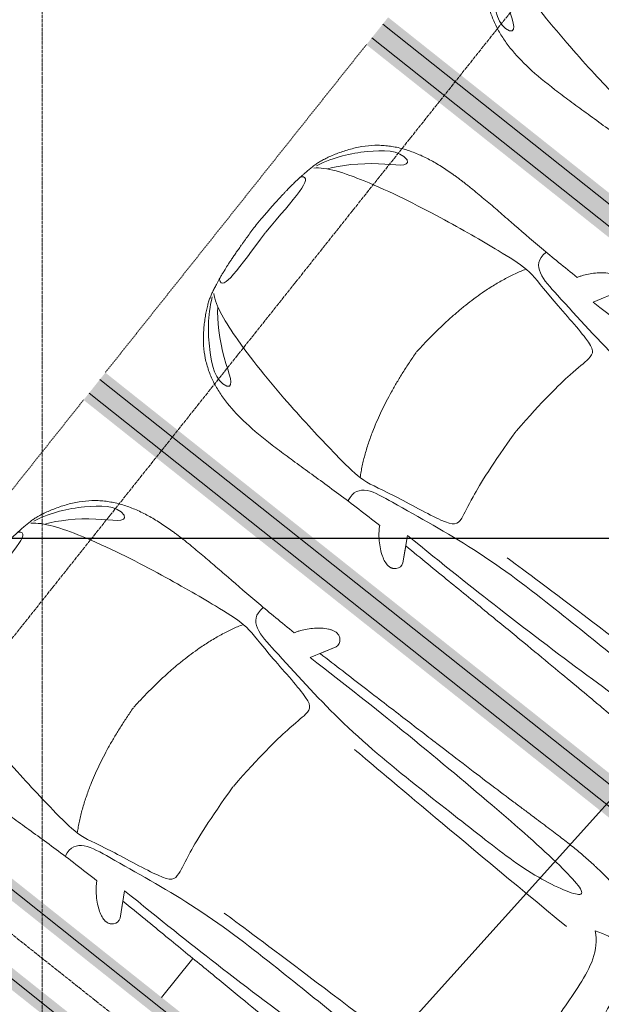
# Model space of a CAD drawing. Header units: millimetres. Extents: x -135639 to 224623, y -383017 to -59102.
# Tile 95 of 256: x 88466 to 91794, y -360829 to -355190. Entities that reach past the tile are written whole.
import ezdxf

# ---------------------------------------------------------------- set-up
doc = ezdxf.new("R2010")
doc.units = ezdxf.units.MM
for name, pattern in [('ADSK_Линия сетки', [25, 20, -2.5, 0, -2.5]), ('Линия сетки', [25, 20, -2.5, 0, -2.5]), ('Невидимые', [5, 3, -2]), ('Штрих_3_3_', [6, 3, -3])]:
    doc.linetypes.add(name, pattern=pattern)
for name, color, linetype, lineweight in [('A-000-M_MASS', 7, 'Continuous', 18), ('C-953-M_PARKING', 7, 'Continuous', 18), ('C-953-MH_PARKING', 7, 'Невидимые', 18), ('S-160-M_FOUND', 7, 'Continuous', 18), ('Z-030-M_GRID', 7, 'Continuous', 9), ('СС-011-ПОЖ-СИГНАЛИЗАЦИЯ', 1, 'Continuous', 30)]:
    doc.layers.add(name, color=color, linetype=linetype, lineweight=lineweight)

# ---------------------------------------------------------------- blocks, each defined once
blk = doc.blocks.new('A_PAR_Parking - M-V12-B2_-11_400_')
at = {"layer": 'C-953-M_PARKING', "true_color": 0xf7f9fb}
blk.add_hatch(color=7, dxfattribs=at).paths.add_polyline_path([(1300, 2648), (-1300, 2648), (-1300, -2650), (-1200, -2650), (-1200, 2600), (1200, 2600), (1200, -2650), (1300, -2650), (1300, 1908.2)])
at = {"layer": 'A-000-M_MASS', "color": 253, "true_color": 0xaaaaaa}
for p, q in [((-853.2, -716.7), (-993.1, -639.1)), ((853.2, -716.7), (993.1, -639.1)), ((993.1, -639.1), (906.1, -687.4))]:
    blk.add_line(p, q, dxfattribs=at)
blk.add_arc((1010.2, -677.7), 42.2, 43.4184, 113.9305, dxfattribs=at)
for points, knots in [([(906.1, -687.4), (906.9, -630.9), (908.5, -521.3), (910.7, -366.9), (912.8, -221.9), (915.6, -40.8), (918.9, 163.4), (922.7, 375.9), (926.5, 558.6), (929.8, 688.2), (932.5, 780), (935, 864.7), (937.7, 958.2), (939.4, 1038.8), (940, 1097.3), (940, 1138.8), (939.4, 1178.6), (938.2, 1217.6), (936.6, 1250.1), (934.9, 1276.7), (932.9, 1303.6), (930.5, 1331.5), (927.6, 1360.8), (925.1, 1383.5), (922.8, 1403.2), (920.9, 1419.4), (919.2, 1431.8), (917.5, 1444.4), (915.7, 1457.2), (913.8, 1470.2), (911.6, 1483.4), (909.2, 1496.6), (906.6, 1510.1), (903.9, 1523.6), (900.7, 1537.2), (897.4, 1550.8), (893.7, 1564.6), (889.8, 1578.4), (885.4, 1592.2), (880.7, 1606), (875.7, 1619.8), (870.2, 1633.6), (864.3, 1647.2), (857.9, 1660.8), (851.2, 1674.4), (843.9, 1687.9), (836.1, 1701.2), (827.7, 1714.4), (818.9, 1727.5), (809.5, 1740.4), (799.4, 1753.1), (788.8, 1765.5), (773.8, 1781.9), (753.4, 1801.8), (726.1, 1824.5), (686.2, 1853.3), (629.5, 1886.4), (550.8, 1921), (461.5, 1950.2), (361.8, 1973.6), (251.9, 1990.7), (131.8, 2001.4), (45, 2003.7), (0, 2003.8)], [0, 0, 0, 0, 0.02381, 0.047619, 0.071429, 0.095238, 0.142857, 0.190476, 0.238095, 0.285714, 0.309524, 0.333333, 0.380952, 0.428571, 0.452381, 0.47619, 0.5, 0.52381, 0.547619, 0.559524, 0.571429, 0.595238, 0.607143, 0.619048, 0.630952, 0.636905, 0.642857, 0.64881, 0.654762, 0.660714, 0.666667, 0.672619, 0.678571, 0.684524, 0.690476, 0.696429, 0.702381, 0.708333, 0.714286, 0.720238, 0.72619, 0.732143, 0.738095, 0.744048, 0.75, 0.755952, 0.761905, 0.767857, 0.77381, 0.779762, 0.785714, 0.791667, 0.797619, 0.809524, 0.821429, 0.833333, 0.857143, 0.880952, 0.904762, 0.928571, 0.952381, 0.97619, 1, 1, 1, 1]), ([(-908.3, -1105.9), (-792, -1130), (-753.2, -859.4), (-662.6, -332.1), (-655.4, 196.5), (-660.5, 684.2), (-662.6, 1068.4), (-763.9, 1442.7), (-816.5, 1156.9), (-841.5, 605.2), (-856.7, 17.5), (-856.5, -453.9), (-853.2, -716.7)], [0, 0, 0, 0, 1.013953, 2.476159, 4.172855, 5.704608, 7.082231, 8.244161, 9.589947, 11.154659, 12.917121, 14.362976, 14.362976, 14.362976, 14.362976]), ([(908.3, -1105.9), (792, -1130), (753.2, -859.4), (662.6, -332.1), (655.4, 196.5), (660.5, 684.2), (662.6, 1068.4), (763.9, 1442.7), (816.5, 1156.9), (841.5, 605.2), (856.7, 17.5), (856.5, -453.9), (853.2, -716.7)], [0, 0, 0, 0, 1.013953, 2.476159, 4.172855, 5.704608, 7.082231, 8.244161, 9.589947, 11.154659, 12.917121, 14.362976, 14.362976, 14.362976, 14.362976]), ([(-459.4, -2446), (-507.5, -2397.9), (-600.9, -2146.6), (-695.8, -1683.9), (-743.6, -1354.1), (-774.1, -1106.3), (-734.1, -996.4), (-659.8, -552.2), (-618, -522.3), (-447.3, -564.9), (-233.6, -590.3), (-1.9, -601.6)], [0, 0, 0, 0, 0.884172, 2.058368, 3.212407, 3.977765, 4.871213, 5.547774, 6.288901, 6.772879, 7.454401, 7.454401, 7.454401, 7.454401]), ([(459.4, -2446), (507.5, -2397.9), (600.9, -2146.6), (695.8, -1683.9), (743.6, -1354.1), (774.1, -1106.3), (734.1, -996.4), (659.8, -552.2), (618, -522.3), (447.3, -564.9), (233.6, -590.3), (1.9, -601.6)], [0, 0, 0, 0, 0.884172, 2.058368, 3.212407, 3.977765, 4.871213, 5.547774, 6.288901, 6.772879, 7.454401, 7.454401, 7.454401, 7.454401]), ([(-1040.9, -648.7), (-1044.8, -652.2), (-1049.7, -657.8), (-1054.1, -666.1), (-1056.4, -672.8), (-1057.9, -679.9), (-1058.6, -689.7), (-1057.4, -702.8), (-1052.9, -719.4), (-1043.2, -742.4), (-1025.9, -770.7), (-999.5, -802.9), (-970.5, -831.6), (-944.5, -852.7), (-923.4, -867.2), (-912.9, -873.5), (-907.6, -876.4)], [0, 0, 0, 0, 0.066667, 0.1, 0.133333, 0.166667, 0.2, 0.266667, 0.333333, 0.4, 0.533333, 0.65, 0.766667, 0.883333, 0.941667, 1, 1, 1, 1]), ([(907.6, -876.4), (913.6, -873), (925.6, -865.8), (943.7, -853.1), (961.5, -838.8), (984.6, -818.2), (1011.1, -789.9), (1035.9, -755.8), (1052.2, -723.5), (1057.8, -701.7), (1058.4, -688.2), (1058, -681.7), (1057.1, -675.4), (1055.3, -669.5), (1052.9, -663.7), (1048.7, -656.6), (1044.3, -651.7), (1040.9, -648.7)], [0, 0, 0, 0, 0.066667, 0.133333, 0.2, 0.266667, 0.4, 0.533333, 0.65, 0.766667, 0.795833, 0.825, 0.854167, 0.883333, 0.9125, 0.941667, 1, 1, 1, 1]), ([(-907.6, -876.4), (-907.6, -970.2), (-910.8, -1145), (-918.8, -1336.6), (-924.8, -1476.4), (-927.8, -1558.8), (-929.3, -1621.9), (-929.8, -1660.3), (-929.9, -1690.3), (-929.8, -1712.5), (-929.5, -1734.4), (-929, -1756), (-928.2, -1777.3), (-926.9, -1805.3), (-924.7, -1839.6), (-921, -1879.7), (-916.1, -1918.7), (-909.8, -1956.8), (-902.2, -1993.9), (-893.1, -2030.1), (-882.3, -2065.3), (-869.9, -2099.5), (-855.6, -2132.7), (-839.5, -2164.7), (-821.4, -2195.7), (-801.3, -2225.4), (-771.5, -2263.5), (-728.6, -2307.9), (-667.7, -2355.8), (-604, -2396.4), (-554, -2422.5), (-519.1, -2437.8), (-496.1, -2446.4), (-474.3, -2452.9), (-452.2, -2458.2), (-432, -2462.2), (-414, -2465.5), (-401.8, -2467.8), (-391.4, -2469.7), (-383.1, -2471.3), (-375.8, -2472.6), (-369.6, -2473.7), (-364.7, -2474.5), (-359.6, -2475.4), (-354.3, -2476.2), (-348.8, -2477.1), (-342.9, -2477.9), (-336.8, -2478.8), (-328.3, -2480), (-317.9, -2481.3), (-305.4, -2482.8), (-293.3, -2484.2), (-280.2, -2485.5), (-266.2, -2486.8), (-251.1, -2488.2), (-234.9, -2489.5), (-217.6, -2490.8), (-199, -2492.1), (-179.2, -2493.3), (-158.1, -2494.6), (-135.4, -2495.8), (-111.4, -2496.9), (-85.9, -2498), (-49.5, -2499.5), (-19.9, -2500.5), (0.9, -2501.1)], [0, 0, 0, 0, 0.081633, 0.163265, 0.204082, 0.244898, 0.265306, 0.285714, 0.295918, 0.306122, 0.316327, 0.326531, 0.336735, 0.346939, 0.367347, 0.387755, 0.408163, 0.428571, 0.44898, 0.469388, 0.489796, 0.510204, 0.530612, 0.55102, 0.571429, 0.591837, 0.612245, 0.653061, 0.693878, 0.734694, 0.77551, 0.795918, 0.816327, 0.836735, 0.857143, 0.877551, 0.887755, 0.897959, 0.903061, 0.908163, 0.913265, 0.915816, 0.918367, 0.920918, 0.923469, 0.92602, 0.928571, 0.931122, 0.933673, 0.938776, 0.942602, 0.946429, 0.950255, 0.954082, 0.957908, 0.961735, 0.965561, 0.969388, 0.973214, 0.977041, 0.980867, 0.984694, 0.98852, 0.992347, 1, 1, 1, 1]), ([(0.9, -2501.1), (14.8, -2500.7), (41.6, -2499.8), (79, -2498.3), (107.6, -2497.1), (129.2, -2496), (144.8, -2495.2), (159.7, -2494.4), (173.9, -2493.6), (187.6, -2492.8), (205, -2491.6), (221.3, -2490.5), (236.5, -2489.3), (247.5, -2488.4), (257.9, -2487.5), (267.8, -2486.6), (277.2, -2485.7), (289.3, -2484.5), (303.2, -2483), (315.9, -2481.5), (325.4, -2480.3), (332.1, -2479.4), (338.4, -2478.5), (344.6, -2477.7), (350.4, -2476.8), (357.8, -2475.6), (364.7, -2474.5), (371.2, -2473.4), (377.4, -2472.3), (384.7, -2471), (393, -2469.4), (403.4, -2467.5), (415.6, -2465.2), (429.1, -2462.7), (441.7, -2460.2), (453.5, -2457.8), (464.8, -2455.2), (475.8, -2452.4), (486.8, -2449.3), (501.5, -2444.6), (520.6, -2437.4), (546.8, -2425.9), (575.5, -2411.6), (605.9, -2394.8), (637.3, -2375.6), (679.2, -2347.3), (729.9, -2307.4), (781.3, -2254), (823.6, -2195.7), (857.7, -2132.6), (884.2, -2065.2), (910.5, -1970), (929.2, -1835.4), (931.7, -1681.2), (927.8, -1538.8), (921.6, -1386.8), (911.9, -1176.7), (907.6, -981.8), (907.6, -876.4)], [0, 0, 0, 0, 0.005102, 0.010204, 0.015306, 0.017857, 0.020408, 0.022959, 0.02551, 0.028061, 0.030612, 0.035714, 0.038265, 0.040816, 0.043367, 0.045918, 0.048469, 0.05102, 0.056122, 0.061224, 0.063776, 0.066327, 0.068878, 0.071429, 0.07398, 0.076531, 0.081633, 0.084184, 0.086735, 0.091837, 0.096939, 0.102041, 0.112245, 0.122449, 0.132653, 0.142857, 0.153061, 0.163265, 0.173469, 0.183673, 0.204082, 0.22449, 0.244898, 0.265306, 0.285714, 0.306122, 0.346939, 0.387755, 0.428571, 0.469388, 0.510204, 0.55102, 0.632653, 0.72449, 0.770408, 0.816327, 0.908163, 1, 1, 1, 1]), ([(-828.4, -2057), (-802.6, -2015.7), (-728.3, -2173.2), (-566.1, -2339.3), (-504.9, -2380.6)], [0, 0, 0, 0, 0.497572, 1.022643, 1.022643, 1.022643, 1.022643]), ([(828.4, -2057), (802.6, -2015.7), (728.3, -2173.2), (566.1, -2339.3), (504.9, -2380.6)], [0, 0, 0, 0, 0.497572, 1.022643, 1.022643, 1.022643, 1.022643]), ([(-479.6, -2441.4), (-586, -2391.8), (-718.7, -2282.7), (-847.3, -2127.6), (-828.4, -2057)], [0, 0, 0, 0, 0.53668, 1.024735, 1.024735, 1.024735, 1.024735]), ([(479.6, -2441.4), (586, -2391.8), (718.7, -2282.7), (847.3, -2127.6), (828.4, -2057)], [0, 0, 0, 0, 0.53668, 1.024735, 1.024735, 1.024735, 1.024735])]:
    blk.add_open_spline(points, degree=3, knots=knots, dxfattribs=at)
for points, degree in [([(599.3, -190.1), (592, -24.4), (575.2, 588.2), (560, 1389.4)], 3), ([(-1.9, -1329.8), (-478.1, -1299.2), (-761.9, -1135.3)], 2), ([(1.9, -1329.8), (478.1, -1299.2), (761.9, -1135.3)], 2), ([(-376.2, -2469.9), (-425, -2411.7), (-256.6, -2425), (-1.9, -2431.6)], 3), ([(376.2, -2469.9), (425, -2411.7), (256.6, -2425), (1.9, -2431.6)], 3)]:
    blk.add_open_spline(points, degree=degree, dxfattribs=at)
at = {"layer": 'C-953-M_PARKING', "color": 253, "true_color": 0xaaaaaa}
for p, q in [((-1250, 2650), (-1250, -2650)), ((1250, -2650), (1250, 2650))]:
    blk.add_line(p, q, dxfattribs=at)
at = {"layer": 'C-953-MH_PARKING', "color": 253, "linetype": 'Штрих_3_3_', "true_color": 0xaaaaaa}
blk.add_line((-1200, -2650), (1200, -2650), dxfattribs=at)
blk = doc.blocks.new('A_PAR_Parking - M-V13-B2_-11_400_')
at = {"layer": 'C-953-M_PARKING', "true_color": 0xf7f9fb}
blk.add_hatch(color=7, dxfattribs=at).paths.add_polyline_path([(1300, 2648), (-1300, 2648), (-1300, -1518), (-1248, -1520), (-1248, -2522), (-1300, -2522), (-1300, -2650), (-1200, -2650), (-1200, 2600), (1200, 2600), (1200, -2650), (1300, -2650), (1300, 2145.6)])
at = {"layer": 'A-000-M_MASS', "color": 253, "true_color": 0xaaaaaa}
blk.add_open_spline([(-908.3, -1105.9), (-792, -1130), (-753.2, -859.4), (-662.6, -332.1), (-655.4, 196.5), (-660.5, 684.2), (-662.6, 1068.4), (-763.9, 1442.7), (-816.5, 1156.9), (-841.5, 605.2), (-856.7, 17.5), (-856.5, -453.9), (-853.2, -716.7)], degree=3, knots=[0, 0, 0, 0, 1.013953, 2.476159, 4.172855, 5.704608, 7.082231, 8.244161, 9.589947, 11.154659, 12.917121, 14.362976, 14.362976, 14.362976, 14.362976], dxfattribs=at)
at = {"layer": 'C-953-M_PARKING', "color": 253, "true_color": 0xaaaaaa}
blk.add_line((-1250, 2650), (-1250, -2650), dxfattribs=at)
blk = doc.blocks.new('A_PAR_Parking - M-V18-B2_-11_400_')
at = {"layer": 'C-953-M_PARKING', "true_color": 0xf7f9fb}
blk.add_hatch(color=7, dxfattribs=at).paths.add_polyline_path([(1300, 2648), (-1300, 2648), (-1300, -2650), (-1200, -2650), (-1200, 2600), (1200, 2600), (1200, -2650), (1300, -2650), (1300, -2522), (1248, -2520), (1250, -1518), (1300, -1518), (1300, 2496.4)])
at = {"layer": 'A-000-M_MASS', "color": 253, "true_color": 0xaaaaaa}
for p, q in [((-853.2, -716.7), (-993.1, -639.1)), ((-906.1, -687.4), (-993.1, -639.1)), ((853.2, -716.7), (993.1, -639.1)), ((993.1, -639.1), (906.1, -687.4))]:
    blk.add_line(p, q, dxfattribs=at)
for centre, start, end in [((-1010.2, -677.7), 66.0695, 136.5816), ((1010.2, -677.7), 43.4184, 113.9305)]:
    blk.add_arc(centre, 42.2, start, end, dxfattribs=at)
for points, knots in [([(0, 2003.8), (-45, 2003.7), (-131.8, 2001.4), (-251.9, 1990.7), (-361.8, 1973.6), (-494.8, 1942.4), (-606.8, 1899.6), (-686.2, 1853.3), (-726.1, 1824.5), (-753.4, 1801.8), (-773.8, 1781.9), (-788.8, 1765.5), (-799.4, 1753.1), (-809.5, 1740.4), (-818.9, 1727.5), (-827.7, 1714.4), (-836.1, 1701.2), (-843.9, 1687.9), (-851.2, 1674.4), (-857.9, 1660.8), (-864.3, 1647.2), (-870.2, 1633.6), (-875.7, 1619.8), (-880.7, 1606), (-885.4, 1592.2), (-889.8, 1578.4), (-893.7, 1564.6), (-897.4, 1550.8), (-900.7, 1537.2), (-903.9, 1523.6), (-906.6, 1510.1), (-909.2, 1496.6), (-911.6, 1483.4), (-913.8, 1470.2), (-915.7, 1457.2), (-917.5, 1444.4), (-919.2, 1431.8), (-920.9, 1419.4), (-922.8, 1403.2), (-925.1, 1383.5), (-927.6, 1360.8), (-929.8, 1338.8), (-931.7, 1317.6), (-934, 1290), (-936.3, 1256.7), (-938.2, 1217.6), (-939.4, 1178.6), (-940, 1138.8), (-940, 1097.3), (-939.6, 1053.4), (-938.7, 1006.6), (-937.5, 956.3), (-936, 902.1), (-934.3, 843.5), (-932.5, 780), (-929.8, 688.2), (-926.5, 558.6), (-922.7, 375.9), (-918.9, 163.4), (-914.9, -81.7), (-911.4, -315.4), (-908.5, -521.3), (-906.9, -630.9), (-906.1, -687.4)], [0, 0, 0, 0, 0.02381, 0.047619, 0.071429, 0.095238, 0.142857, 0.166667, 0.178571, 0.190476, 0.202381, 0.208333, 0.214286, 0.220238, 0.22619, 0.232143, 0.238095, 0.244048, 0.25, 0.255952, 0.261905, 0.267857, 0.27381, 0.279762, 0.285714, 0.291667, 0.297619, 0.303571, 0.309524, 0.315476, 0.321429, 0.327381, 0.333333, 0.339286, 0.345238, 0.35119, 0.357143, 0.363095, 0.369048, 0.380952, 0.392857, 0.404762, 0.416667, 0.428571, 0.452381, 0.47619, 0.5, 0.52381, 0.547619, 0.571429, 0.595238, 0.619048, 0.642857, 0.666667, 0.690476, 0.714286, 0.761905, 0.809524, 0.857143, 0.904762, 0.952381, 0.97619, 1, 1, 1, 1]), ([(906.1, -687.4), (906.9, -630.9), (908.5, -521.3), (910.7, -366.9), (912.8, -221.9), (915.6, -40.8), (918.9, 163.4), (922.7, 375.9), (926.5, 558.6), (929.8, 688.2), (932.5, 780), (935, 864.7), (937.7, 958.2), (939.4, 1038.8), (940, 1097.3), (940, 1138.8), (939.4, 1178.6), (938.2, 1217.6), (936.6, 1250.1), (934.9, 1276.7), (932.9, 1303.6), (930.5, 1331.5), (927.6, 1360.8), (925.1, 1383.5), (922.8, 1403.2), (920.9, 1419.4), (919.2, 1431.8), (917.5, 1444.4), (915.7, 1457.2), (913.8, 1470.2), (911.6, 1483.4), (909.2, 1496.6), (906.6, 1510.1), (903.9, 1523.6), (900.7, 1537.2), (897.4, 1550.8), (893.7, 1564.6), (889.8, 1578.4), (885.4, 1592.2), (880.7, 1606), (875.7, 1619.8), (870.2, 1633.6), (864.3, 1647.2), (857.9, 1660.8), (851.2, 1674.4), (843.9, 1687.9), (836.1, 1701.2), (827.7, 1714.4), (818.9, 1727.5), (809.5, 1740.4), (799.4, 1753.1), (788.8, 1765.5), (773.8, 1781.9), (753.4, 1801.8), (726.1, 1824.5), (686.2, 1853.3), (629.5, 1886.4), (550.8, 1921), (461.5, 1950.2), (361.8, 1973.6), (251.9, 1990.7), (131.8, 2001.4), (45, 2003.7), (0, 2003.8)], [0, 0, 0, 0, 0.02381, 0.047619, 0.071429, 0.095238, 0.142857, 0.190476, 0.238095, 0.285714, 0.309524, 0.333333, 0.380952, 0.428571, 0.452381, 0.47619, 0.5, 0.52381, 0.547619, 0.559524, 0.571429, 0.595238, 0.607143, 0.619048, 0.630952, 0.636905, 0.642857, 0.64881, 0.654762, 0.660714, 0.666667, 0.672619, 0.678571, 0.684524, 0.690476, 0.696429, 0.702381, 0.708333, 0.714286, 0.720238, 0.72619, 0.732143, 0.738095, 0.744048, 0.75, 0.755952, 0.761905, 0.767857, 0.77381, 0.779762, 0.785714, 0.791667, 0.797619, 0.809524, 0.821429, 0.833333, 0.857143, 0.880952, 0.904762, 0.928571, 0.952381, 0.97619, 1, 1, 1, 1]), ([(-643, 1534.6), (-731.6, 1765.4), (-468.2, 1854.8), (-203.3, 1891), (-1.9, 1901.6)], [0, 0, 0, 0, 0.867049, 1.684227, 1.684227, 1.684227, 1.684227]), ([(-643, 1534.6), (-569.6, 1622.1), (-348.5, 1664.3), (-124, 1672.4), (-1.9, 1676.2)], [0, 0, 0, 0, 0.616728, 1.242165, 1.242165, 1.242165, 1.242165]), ([(-908.3, -1105.9), (-792, -1130), (-753.2, -859.4), (-662.6, -332.1), (-655.4, 196.5), (-660.5, 684.2), (-662.6, 1068.4), (-763.9, 1442.7), (-816.5, 1156.9), (-841.5, 605.2), (-856.7, 17.5), (-856.5, -453.9), (-853.2, -716.7)], [0, 0, 0, 0, 1.013953, 2.476159, 4.172855, 5.704608, 7.082231, 8.244161, 9.589947, 11.154659, 12.917121, 14.362976, 14.362976, 14.362976, 14.362976]), ([(908.3, -1105.9), (792, -1130), (753.2, -859.4), (662.6, -332.1), (655.4, 196.5), (660.5, 684.2), (662.6, 1068.4), (763.9, 1442.7), (816.5, 1156.9), (841.5, 605.2), (856.7, 17.5), (856.5, -453.9), (853.2, -716.7)], [0, 0, 0, 0, 1.013953, 2.476159, 4.172855, 5.704608, 7.082231, 8.244161, 9.589947, 11.154659, 12.917121, 14.362976, 14.362976, 14.362976, 14.362976]), ([(-459.4, -2446), (-507.5, -2397.9), (-600.9, -2146.6), (-695.8, -1683.9), (-743.6, -1354.1), (-774.1, -1106.3), (-734.1, -996.4), (-659.8, -552.2), (-618, -522.3), (-447.3, -564.9), (-233.6, -590.3), (-1.9, -601.6)], [0, 0, 0, 0, 0.884172, 2.058368, 3.212407, 3.977765, 4.871213, 5.547774, 6.288901, 6.772879, 7.454401, 7.454401, 7.454401, 7.454401]), ([(459.4, -2446), (507.5, -2397.9), (600.9, -2146.6), (695.8, -1683.9), (743.6, -1354.1), (774.1, -1106.3), (734.1, -996.4), (659.8, -552.2), (618, -522.3), (447.3, -564.9), (233.6, -590.3), (1.9, -601.6)], [0, 0, 0, 0, 0.884172, 2.058368, 3.212407, 3.977765, 4.871213, 5.547774, 6.288901, 6.772879, 7.454401, 7.454401, 7.454401, 7.454401]), ([(-1040.9, -648.7), (-1044.8, -652.2), (-1049.7, -657.8), (-1054.1, -666.1), (-1056.4, -672.8), (-1057.9, -679.9), (-1058.6, -689.7), (-1057.4, -702.8), (-1052.9, -719.4), (-1043.2, -742.4), (-1025.9, -770.7), (-999.5, -802.9), (-970.5, -831.6), (-944.5, -852.7), (-923.4, -867.2), (-912.9, -873.5), (-907.6, -876.4)], [0, 0, 0, 0, 0.066667, 0.1, 0.133333, 0.166667, 0.2, 0.266667, 0.333333, 0.4, 0.533333, 0.65, 0.766667, 0.883333, 0.941667, 1, 1, 1, 1]), ([(907.6, -876.4), (913.6, -873), (925.6, -865.8), (943.7, -853.1), (961.5, -838.8), (984.6, -818.2), (1011.1, -789.9), (1035.9, -755.8), (1052.2, -723.5), (1057.8, -701.7), (1058.4, -688.2), (1058, -681.7), (1057.1, -675.4), (1055.3, -669.5), (1052.9, -663.7), (1048.7, -656.6), (1044.3, -651.7), (1040.9, -648.7)], [0, 0, 0, 0, 0.066667, 0.133333, 0.2, 0.266667, 0.4, 0.533333, 0.65, 0.766667, 0.795833, 0.825, 0.854167, 0.883333, 0.9125, 0.941667, 1, 1, 1, 1]), ([(-907.6, -876.4), (-907.6, -970.2), (-910.8, -1145), (-918.8, -1336.6), (-924.8, -1476.4), (-927.8, -1558.8), (-929.3, -1621.9), (-929.8, -1660.3), (-929.9, -1690.3), (-929.8, -1712.5), (-929.5, -1734.4), (-929, -1756), (-928.2, -1777.3), (-926.9, -1805.3), (-924.7, -1839.6), (-921, -1879.7), (-916.1, -1918.7), (-909.8, -1956.8), (-902.2, -1993.9), (-893.1, -2030.1), (-882.3, -2065.3), (-869.9, -2099.5), (-855.6, -2132.7), (-839.5, -2164.7), (-821.4, -2195.7), (-801.3, -2225.4), (-771.5, -2263.5), (-728.6, -2307.9), (-667.7, -2355.8), (-604, -2396.4), (-554, -2422.5), (-519.1, -2437.8), (-496.1, -2446.4), (-474.3, -2452.9), (-452.2, -2458.2), (-432, -2462.2), (-414, -2465.5), (-401.8, -2467.8), (-391.4, -2469.7), (-383.1, -2471.3), (-375.8, -2472.6), (-369.6, -2473.7), (-364.7, -2474.5), (-359.6, -2475.4), (-354.3, -2476.2), (-348.8, -2477.1), (-342.9, -2477.9), (-336.8, -2478.8), (-328.3, -2480), (-317.9, -2481.3), (-305.4, -2482.8), (-293.3, -2484.2), (-280.2, -2485.5), (-266.2, -2486.8), (-251.1, -2488.2), (-234.9, -2489.5), (-217.6, -2490.8), (-199, -2492.1), (-179.2, -2493.3), (-158.1, -2494.6), (-135.4, -2495.8), (-111.4, -2496.9), (-85.9, -2498), (-49.5, -2499.5), (-19.9, -2500.5), (0.9, -2501.1)], [0, 0, 0, 0, 0.081633, 0.163265, 0.204082, 0.244898, 0.265306, 0.285714, 0.295918, 0.306122, 0.316327, 0.326531, 0.336735, 0.346939, 0.367347, 0.387755, 0.408163, 0.428571, 0.44898, 0.469388, 0.489796, 0.510204, 0.530612, 0.55102, 0.571429, 0.591837, 0.612245, 0.653061, 0.693878, 0.734694, 0.77551, 0.795918, 0.816327, 0.836735, 0.857143, 0.877551, 0.887755, 0.897959, 0.903061, 0.908163, 0.913265, 0.915816, 0.918367, 0.920918, 0.923469, 0.92602, 0.928571, 0.931122, 0.933673, 0.938776, 0.942602, 0.946429, 0.950255, 0.954082, 0.957908, 0.961735, 0.965561, 0.969388, 0.973214, 0.977041, 0.980867, 0.984694, 0.98852, 0.992347, 1, 1, 1, 1]), ([(0.9, -2501.1), (14.8, -2500.7), (41.6, -2499.8), (79, -2498.3), (107.6, -2497.1), (129.2, -2496), (144.8, -2495.2), (159.7, -2494.4), (173.9, -2493.6), (187.6, -2492.8), (205, -2491.6), (221.3, -2490.5), (236.5, -2489.3), (247.5, -2488.4), (257.9, -2487.5), (267.8, -2486.6), (277.2, -2485.7), (289.3, -2484.5), (303.2, -2483), (315.9, -2481.5), (325.4, -2480.3), (332.1, -2479.4), (338.4, -2478.5), (344.6, -2477.7), (350.4, -2476.8), (357.8, -2475.6), (364.7, -2474.5), (371.2, -2473.4), (377.4, -2472.3), (384.7, -2471), (393, -2469.4), (403.4, -2467.5), (415.6, -2465.2), (429.1, -2462.7), (441.7, -2460.2), (453.5, -2457.8), (464.8, -2455.2), (475.8, -2452.4), (486.8, -2449.3), (501.5, -2444.6), (520.6, -2437.4), (546.8, -2425.9), (575.5, -2411.6), (605.9, -2394.8), (637.3, -2375.6), (679.2, -2347.3), (729.9, -2307.4), (781.3, -2254), (823.6, -2195.7), (857.7, -2132.6), (884.2, -2065.2), (910.5, -1970), (929.2, -1835.4), (931.7, -1681.2), (927.8, -1538.8), (921.6, -1386.8), (911.9, -1176.7), (907.6, -981.8), (907.6, -876.4)], [0, 0, 0, 0, 0.005102, 0.010204, 0.015306, 0.017857, 0.020408, 0.022959, 0.02551, 0.028061, 0.030612, 0.035714, 0.038265, 0.040816, 0.043367, 0.045918, 0.048469, 0.05102, 0.056122, 0.061224, 0.063776, 0.066327, 0.068878, 0.071429, 0.07398, 0.076531, 0.081633, 0.084184, 0.086735, 0.091837, 0.096939, 0.102041, 0.112245, 0.122449, 0.132653, 0.142857, 0.153061, 0.163265, 0.173469, 0.183673, 0.204082, 0.22449, 0.244898, 0.265306, 0.285714, 0.306122, 0.346939, 0.387755, 0.428571, 0.469388, 0.510204, 0.55102, 0.632653, 0.72449, 0.770408, 0.816327, 0.908163, 1, 1, 1, 1]), ([(-828.4, -2057), (-802.6, -2015.7), (-728.3, -2173.2), (-566.1, -2339.3), (-504.9, -2380.6)], [0, 0, 0, 0, 0.497572, 1.022643, 1.022643, 1.022643, 1.022643]), ([(-479.6, -2441.4), (-586, -2391.8), (-718.7, -2282.7), (-847.3, -2127.6), (-828.4, -2057)], [0, 0, 0, 0, 0.53668, 1.024735, 1.024735, 1.024735, 1.024735])]:
    blk.add_open_spline(points, degree=3, knots=knots, dxfattribs=at)
for points, degree in [([(-599.3, -190.1), (-592, -24.4), (-575.2, 588.2), (-560, 1389.4)], 3), ([(599.3, -190.1), (592, -24.4), (575.2, 588.2), (560, 1389.4)], 3), ([(-1.9, -1329.8), (-478.1, -1299.2), (-761.9, -1135.3)], 2), ([(1.9, -1329.8), (478.1, -1299.2), (761.9, -1135.3)], 2), ([(-376.2, -2469.9), (-425, -2411.7), (-256.6, -2425), (-1.9, -2431.6)], 3)]:
    blk.add_open_spline(points, degree=degree, dxfattribs=at)
at = {"layer": 'C-953-M_PARKING', "color": 253, "true_color": 0xaaaaaa}
for p, q in [((-1250, 2650), (-1250, -2650)), ((1250, -2650), (1250, 2650))]:
    blk.add_line(p, q, dxfattribs=at)
at = {"layer": 'C-953-MH_PARKING', "color": 253, "linetype": 'Штрих_3_3_', "true_color": 0xaaaaaa}
blk.add_line((-1200, -2650), (1200, -2650), dxfattribs=at)
blk = doc.blocks.new('A_PAR_Parking - M-V19-B2_-11_400_')
at = {"layer": 'C-953-M_PARKING', "true_color": 0xf7f9fb}
blk.add_hatch(color=7, dxfattribs=at).paths.add_polyline_path([(1300, 2648), (-1300, 2648), (-1300, -1518), (-1248, -1520), (-1248, -2522), (-1300, -2522), (-1300, -2650), (-1200, -2650), (-1200, 2600), (1200, 2600), (1200, -2650), (1300, -2650), (1300, 1966.8)])
at = {"layer": 'A-000-M_MASS', "color": 253, "true_color": 0xaaaaaa}
for points, knots in [([(-459.4, -2446), (-507.5, -2397.9), (-600.9, -2146.6), (-695.8, -1683.9), (-743.6, -1354.1), (-774.1, -1106.3), (-734.1, -996.4), (-659.8, -552.2), (-618, -522.3), (-447.3, -564.9), (-233.6, -590.3), (-1.9, -601.6)], [0, 0, 0, 0, 0.884172, 2.058368, 3.212407, 3.977765, 4.871213, 5.547774, 6.288901, 6.772879, 7.454401, 7.454401, 7.454401, 7.454401]), ([(459.4, -2446), (507.5, -2397.9), (600.9, -2146.6), (695.8, -1683.9), (743.6, -1354.1), (774.1, -1106.3), (734.1, -996.4), (659.8, -552.2), (618, -522.3), (447.3, -564.9), (233.6, -590.3), (1.9, -601.6)], [0, 0, 0, 0, 0.884172, 2.058368, 3.212407, 3.977765, 4.871213, 5.547774, 6.288901, 6.772879, 7.454401, 7.454401, 7.454401, 7.454401]), ([(0.9, -2501.1), (14.8, -2500.7), (41.6, -2499.8), (79, -2498.3), (107.6, -2497.1), (129.2, -2496), (144.8, -2495.2), (159.7, -2494.4), (173.9, -2493.6), (187.6, -2492.8), (205, -2491.6), (221.3, -2490.5), (236.5, -2489.3), (247.5, -2488.4), (257.9, -2487.5), (267.8, -2486.6), (277.2, -2485.7), (289.3, -2484.5), (303.2, -2483), (315.9, -2481.5), (325.4, -2480.3), (332.1, -2479.4), (338.4, -2478.5), (344.6, -2477.7), (350.4, -2476.8), (357.8, -2475.6), (364.7, -2474.5), (371.2, -2473.4), (377.4, -2472.3), (384.7, -2471), (393, -2469.4), (403.4, -2467.5), (415.6, -2465.2), (429.1, -2462.7), (441.7, -2460.2), (453.5, -2457.8), (464.8, -2455.2), (475.8, -2452.4), (486.8, -2449.3), (501.5, -2444.6), (520.6, -2437.4), (546.8, -2425.9), (575.5, -2411.6), (605.9, -2394.8), (637.3, -2375.6), (679.2, -2347.3), (729.9, -2307.4), (781.3, -2254), (823.6, -2195.7), (857.7, -2132.6), (884.2, -2065.2), (910.5, -1970), (929.2, -1835.4), (931.7, -1681.2), (927.8, -1538.8), (921.6, -1386.8), (911.9, -1176.7), (907.6, -981.8), (907.6, -876.4)], [0, 0, 0, 0, 0.005102, 0.010204, 0.015306, 0.017857, 0.020408, 0.022959, 0.02551, 0.028061, 0.030612, 0.035714, 0.038265, 0.040816, 0.043367, 0.045918, 0.048469, 0.05102, 0.056122, 0.061224, 0.063776, 0.066327, 0.068878, 0.071429, 0.07398, 0.076531, 0.081633, 0.084184, 0.086735, 0.091837, 0.096939, 0.102041, 0.112245, 0.122449, 0.132653, 0.142857, 0.153061, 0.163265, 0.173469, 0.183673, 0.204082, 0.22449, 0.244898, 0.265306, 0.285714, 0.306122, 0.346939, 0.387755, 0.428571, 0.469388, 0.510204, 0.55102, 0.632653, 0.72449, 0.770408, 0.816327, 0.908163, 1, 1, 1, 1]), ([(828.4, -2057), (802.6, -2015.7), (728.3, -2173.2), (566.1, -2339.3), (504.9, -2380.6)], [0, 0, 0, 0, 0.497572, 1.022643, 1.022643, 1.022643, 1.022643]), ([(479.6, -2441.4), (586, -2391.8), (718.7, -2282.7), (847.3, -2127.6), (828.4, -2057)], [0, 0, 0, 0, 0.53668, 1.024735, 1.024735, 1.024735, 1.024735])]:
    blk.add_open_spline(points, degree=3, knots=knots, dxfattribs=at)
at = {"layer": 'C-953-M_PARKING', "color": 253, "true_color": 0xaaaaaa}
blk.add_line((1250, -2650), (1250, 2650), dxfattribs=at)
blk = doc.blocks.new('135_SLK_GD_AR_rvt-1-B2_-11_400_')
at = {"layer": 'C-953-M_PARKING', "color": 253, "lineweight": 18, "true_color": 0xaaaaaa, "rotation": 231.4999999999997}
for name, p in [('A_PAR_Parking - M-V19-B2_-11_400_', (101951.1, 5828.8)), ('A_PAR_Parking - M-V12-B2_-11_400_', (100332.6, 3794)), ('A_PAR_Parking - M-V18-B2_-11_400_', (98714.1, 1759.2)), ('A_PAR_Parking - M-V13-B2_-11_400_', (96908.8, -510.3))]:
    blk.add_blockref(name, p, dxfattribs=at)
blk = doc.blocks.new('135_SLK_GD_KR_rvt-1-B2_-11_400_')
at = {"layer": 'S-160-M_FOUND', "color": 253, "true_color": 0xaaaaaa}
blk.add_line((97834, 925.9), (98012.3, 1150.1), dxfattribs=at)
blk = doc.blocks.new('-2 этаж')
at = {"layer": 'Z-030-M_GRID', "color": 253, "linetype": 'Линия сетки', "true_color": 0xaaaaaa}
blk.add_line((356242.3, -369622.5), (356242.3, -216207.4), dxfattribs=at)
at = {"layer": 'Z-030-M_GRID', "color": 254, "linetype": 'ADSK_Линия сетки', "true_color": 0xd4d4d4}
for p, q in [((340913.4, -336583.6), (361647.5, -353076.2)), ((361049.1, -340685.7), (341156.3, -365694.4))]:
    blk.add_line(p, q, dxfattribs=at)
at = {"lineweight": 5}
for name in ['135_SLK_GD_KR_rvt-1-B2_-11_400_', '135_SLK_GD_AR_rvt-1-B2_-11_400_']:
    blk.add_blockref(name, (259092.3, -349927.3), dxfattribs=at)

msp = doc.modelspace()

# ---------------------------------------------------------------- linework, layer by layer
at = {"layer": 'СС-011-ПОЖ-СИГНАЛИЗАЦИЯ', "lineweight": 30}
for points in [[(92679.7, -358160.5), (91505.2, -358160.5), (87847.9, -358160.5), (87847.9, -353968.9), (89106.9, -353968.9), (89106.9, -348498), (89106.9, -344553.9), (89106.9, -343873.4), (88121.3, -343873.4), (88121.3, -337570.2), (89624.8, -337570.2), (89624.8, -335635.9), (86745.4, -335635.9), (86745.4, -334691.6), (90393.5, -334691.6), (90393.5, -334168.7), (94311.5, -334168.7)], [(84088.1, -347826.3), (84088.1, -358660.6), (85266.1, -358660.6), (85266.1, -362613.6), (89187.8, -362613.6), (92679.7, -358734)]]:
    msp.add_lwpolyline(points, dxfattribs=at)

# ---------------------------------------------------------------- block references
at = {"color": 0}
msp.add_blockref('-2 этаж', (-267647.8, -11788.6), dxfattribs=at)

doc.saveas('drawing.dxf')
